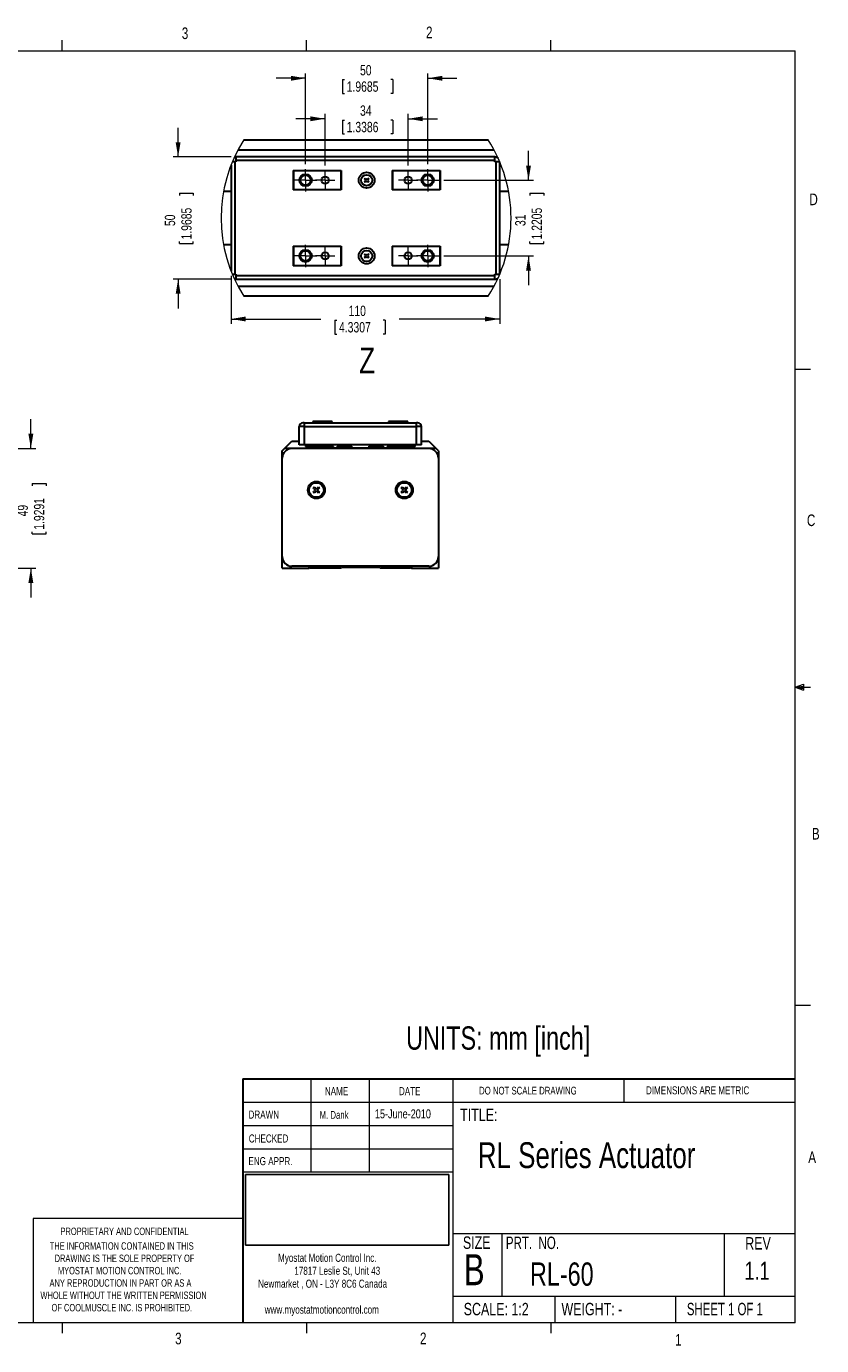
# Model space of a CAD drawing. Header units: millimetres. Extents: x 11 to 421, y 5 to 275.
# Tile 4 of 4: x 259 to 421, y 5 to 275. Entities that reach past the tile are written whole.
import ezdxf

# ---------------------------------------------------------------- set-up
doc = ezdxf.new("R2010")
doc.units = ezdxf.units.MM
doc.styles.add('SLDTEXTSTYLE0', font='TXT', dxfattribs={"width": 0.75})
doc.styles.add('SLDTEXTSTYLE1', font='TXT', dxfattribs={"width": 0.694444})
doc.styles.add('SLDTEXTSTYLE2', font='TXT', dxfattribs={"width": 0.6875})
doc.dimstyles.new('SLDDIMSTYLE1', dxfattribs={"dimtxt": 2.116667, "dimasz": 3, "dimexe": 0, "dimexo": 0.0625, "dimgap": 0.529167, "dimtad": 0, "dimlfac": 2, "dimrnd": 1e-09, "dimzin": 12, "dimdsep": 46, "dimtxsty": 'SLDTEXTSTYLE0', "dimsah": 1, "dimcen": 0.09, "dimadec": 0, "dimazin": 0, "dimtfac": 1, "dimtofl": 0, "dimtmove": 0, "dimatfit": 3, "dimfxl": 1, "dimtolj": 1, "dimtzin": 12, "dimarcsym": 0})
doc.dimstyles.new('SLDDIMSTYLE2', dxfattribs={"dimtxt": 2.116667, "dimasz": 3, "dimexe": 0, "dimexo": 0.0625, "dimgap": 0.529167, "dimtad": 0, "dimlfac": 2, "dimrnd": 1e-09, "dimzin": 12, "dimdsep": 46, "dimtxsty": 'SLDTEXTSTYLE0', "dimsah": 1, "dimcen": 0.09, "dimadec": 0, "dimazin": 0, "dimtfac": 1, "dimtofl": 0, "dimtmove": 0, "dimatfit": 3, "dimfxl": 1, "dimtolj": 1, "dimtzin": 12, "dimarcsym": 0})
picture_1 = doc.add_image_def('image1.bmp', size_in_pixel=(895, 310))

# ---------------------------------------------------------------- blocks, each defined once
blk = doc.blocks.new('SW_NOTE_0')
at = {"color": 0, "linetype": 'Continuous', "lineweight": 0, "char_height": 1.651, "attachment_point": 1, "style": 'SLDTEXTSTYLE0'}
for s, insert in [('Myostat Motion Control Inc.', (0, 2.13)), ('17817 Leslie St, Unit 43', (3.32, -0.52)), ('Newmarket , ON - L3Y 8C6 Canada', (-4.09, -3.17)), ('www.myostatmotioncontrol.com', (-2.73, -8.48))]:
    blk.add_mtext(s, dxfattribs=dict(at, insert=insert))
blk = doc.blocks.new('SW_NOTE_1')
at = {"color": 0, "linetype": 'Continuous', "lineweight": 0, "char_height": 1.524, "attachment_point": 1, "style": 'SLDTEXTSTYLE0'}
for s, insert in [('THE INFORMATION CONTAINED IN THIS', (0, 1.96)), ('DRAWING IS THE SOLE PROPERTY OF', (1, -0.56)), ('MYOSTAT MOTION CONTROL INC. ', (1.67, -3.08)), ('ANY REPRODUCTION IN PART OR AS A', (-0.04, -5.61)), ('WHOLE WITHOUT THE WRITTEN PERMISSION', (-1.91, -8.13)), ('OF COOLMUSCLE INC. IS PROHIBITED.', (0.37, -10.66))]:
    blk.add_mtext(s, dxfattribs=dict(at, insert=insert))
blk = doc.blocks.new('*D9')
at = {"color": 7, "linetype": 'Continuous', "lineweight": 0}
for p, q in [((259.49, 188.89), (259.49, 194.89)), ((232.44, 188.89), (260.49, 188.89)), ((259.74, 181.71), (262.6, 181.71)), ((259.74, 181.71), (259.74, 181.28)), ((262.6, 181.71), (262.6, 181.28)), ((259.74, 171.4), (259.74, 171.83)), ((259.74, 171.4), (262.6, 171.4)), ((262.6, 171.4), (262.6, 171.83)), ((229.44, 164.39), (260.49, 164.39)), ((259.49, 164.39), (259.49, 158.39))]:
    blk.add_line(p, q, dxfattribs=at)
for points in [[(259.49, 188.89), (259.99, 191.89), (258.99, 191.89)], [(259.49, 164.39), (258.99, 161.39), (259.99, 161.39)]]:
    blk.add_solid(points, dxfattribs=at)
at = {"color": 7, "linetype": 'Continuous', "lineweight": 0, "char_height": 2.117, "attachment_point": 1, "rotation": 90, "style": 'SLDTEXTSTYLE0'}
for s, insert in [('1.9291', (260.12, 172.26)), ('49', (256.76, 174.99))]:
    blk.add_mtext(s, dxfattribs=dict(at, insert=insert))
blk = doc.blocks.new('*D60')
at = {"color": 7, "linetype": 'Continuous', "lineweight": 0}
for p, q in [((361.37, 243.8), (361.37, 249.8)), ((344.01, 243.8), (362.37, 243.8)), ((361.62, 241.13), (364.48, 241.13)), ((361.62, 241.13), (361.62, 240.7)), ((364.48, 241.13), (364.48, 240.7)), ((361.62, 230.82), (361.62, 231.25)), ((361.62, 230.82), (364.48, 230.82)), ((364.48, 230.82), (364.48, 231.25)), ((344.01, 228.3), (362.37, 228.3)), ((361.37, 228.3), (361.37, 222.3))]:
    blk.add_line(p, q, dxfattribs=at)
for points in [[(361.37, 243.8), (361.87, 246.8), (360.87, 246.8)], [(361.37, 228.3), (360.87, 225.3), (361.87, 225.3)]]:
    blk.add_solid(points, dxfattribs=at)
at = {"color": 7, "linetype": 'Continuous', "lineweight": 0, "char_height": 2.117, "attachment_point": 1, "rotation": 90, "style": 'SLDTEXTSTYLE0'}
for s, insert in [('1.2205', (362, 231.67)), ('31', (358.64, 234.41))]:
    blk.add_mtext(s, dxfattribs=dict(at, insert=insert))
blk = doc.blocks.new('*D61')
at = {"color": 7, "linetype": 'Continuous', "lineweight": 0}
for p, q in [((319.73, 246.8), (319.73, 257.37)), ((336.73, 246.8), (336.73, 257.37)), ((319.73, 256.37), (313.73, 256.37)), ((323.29, 256.12), (323.29, 253.27)), ((323.29, 256.12), (323.72, 256.12)), ((333.6, 256.12), (333.17, 256.12)), ((333.6, 256.12), (333.6, 253.27)), ((336.73, 256.37), (342.73, 256.37)), ((323.29, 253.27), (323.72, 253.27)), ((333.6, 253.27), (333.17, 253.27))]:
    blk.add_line(p, q, dxfattribs=at)
for points in [[(319.73, 256.37), (316.73, 256.87), (316.73, 255.87)], [(336.73, 256.37), (339.73, 255.87), (339.73, 256.87)]]:
    blk.add_solid(points, dxfattribs=at)
at = {"color": 7, "linetype": 'Continuous', "lineweight": 0, "char_height": 2.117, "attachment_point": 1, "style": 'SLDTEXTSTYLE0'}
for s, insert in [('34', (326.88, 259.1)), ('1.3386', (324.15, 255.74))]:
    blk.add_mtext(s, dxfattribs=dict(at, insert=insert))
blk = doc.blocks.new('*D62')
at = {"color": 7, "linetype": 'Continuous', "lineweight": 0}
for p, q in [((315.73, 264.66), (309.73, 264.66)), ((315.73, 247.08), (315.73, 265.66)), ((340.73, 247.08), (340.73, 265.66)), ((340.73, 264.66), (346.73, 264.66)), ((323.29, 264.4), (323.29, 261.55)), ((323.29, 264.4), (323.72, 264.4)), ((333.6, 264.4), (333.17, 264.4)), ((333.6, 264.4), (333.6, 261.55)), ((323.29, 261.55), (323.72, 261.55)), ((333.6, 261.55), (333.17, 261.55))]:
    blk.add_line(p, q, dxfattribs=at)
for points in [[(315.73, 264.66), (312.73, 265.16), (312.73, 264.16)], [(340.73, 264.66), (343.73, 264.16), (343.73, 265.16)]]:
    blk.add_solid(points, dxfattribs=at)
at = {"color": 7, "linetype": 'Continuous', "lineweight": 0, "char_height": 2.117, "attachment_point": 1, "style": 'SLDTEXTSTYLE0'}
for s, insert in [('50', (326.88, 267.38)), ('1.9685', (324.15, 264.02))]:
    blk.add_mtext(s, dxfattribs=dict(at, insert=insert))
blk = doc.blocks.new('*D63')
at = {"color": 7, "linetype": 'Continuous', "lineweight": 0}
for p, q in [((300.48, 224.21), (300.48, 214.39)), ((355.48, 223.55), (355.48, 214.39)), ((300.48, 215.39), (318.85, 215.39)), ((321.72, 215.14), (321.72, 212.28)), ((321.72, 215.14), (322.15, 215.14)), ((332.04, 215.14), (331.61, 215.14)), ((332.04, 215.14), (332.04, 212.28)), ((355.48, 215.39), (334.91, 215.39)), ((321.72, 212.28), (322.15, 212.28)), ((332.04, 212.28), (331.61, 212.28))]:
    blk.add_line(p, q, dxfattribs=at)
for points in [[(300.48, 215.39), (303.48, 214.89), (303.48, 215.89)], [(355.48, 215.39), (352.48, 215.89), (352.48, 214.89)]]:
    blk.add_solid(points, dxfattribs=at)
at = {"color": 7, "linetype": 'Continuous', "lineweight": 0, "char_height": 2.117, "attachment_point": 1, "style": 'SLDTEXTSTYLE0'}
for s, insert in [('110', (324.54, 218.12)), ('4.3307', (322.58, 214.76))]:
    blk.add_mtext(s, dxfattribs=dict(at, insert=insert))
blk = doc.blocks.new('*D64')
at = {"color": 7, "linetype": 'Continuous', "lineweight": 0}
for p, q in [((289.64, 248.55), (289.64, 254.55)), ((300.48, 248.55), (288.64, 248.55)), ((289.89, 241.13), (292.75, 241.13)), ((289.89, 241.13), (289.89, 240.7)), ((292.75, 241.13), (292.75, 240.7)), ((289.89, 230.82), (289.89, 231.25)), ((289.89, 230.82), (292.75, 230.82)), ((292.75, 230.82), (292.75, 231.25)), ((300.48, 223.55), (288.64, 223.55)), ((289.64, 223.55), (289.64, 217.55))]:
    blk.add_line(p, q, dxfattribs=at)
for points in [[(289.64, 248.55), (290.14, 251.55), (289.14, 251.55)], [(289.64, 223.55), (289.14, 220.55), (290.14, 220.55)]]:
    blk.add_solid(points, dxfattribs=at)
at = {"color": 7, "linetype": 'Continuous', "lineweight": 0, "char_height": 2.117, "attachment_point": 1, "rotation": 90, "style": 'SLDTEXTSTYLE0'}
for s, insert in [('1.9685', (290.28, 231.67)), ('50', (286.91, 234.41))]:
    blk.add_mtext(s, dxfattribs=dict(at, insert=insert))
blk = doc.blocks.new('SW_CENTERMARKSYMBOL_30')
at = {"color": 0, "linetype": 'Continuous', "lineweight": 0}
for p, q in [((-1.25, 0), (-2.28, 0)), ((0, 0), (-1.25, 0)), ((0, 1.25), (0, 2.28)), ((0, 0), (0, 1.25)), ((0, 0), (0, -1.25)), ((0, 0), (1.25, 0)), ((1.25, 0), (2.28, 0)), ((0, -1.25), (0, -2.28))]:
    blk.add_line(p, q, dxfattribs=at)
blk = doc.blocks.new('SW_CENTERMARKSYMBOL_31')
at = {"color": 0, "linetype": 'Continuous', "lineweight": 0}
for p, q in [((-1.25, 0), (-2.28, 0)), ((0, 0), (-1.25, 0)), ((0, 1.25), (0, 2.28)), ((0, 0), (0, 1.25)), ((0, 0), (0, -1.25)), ((0, 0), (1.25, 0)), ((1.25, 0), (2.28, 0)), ((0, -1.25), (0, -2.28))]:
    blk.add_line(p, q, dxfattribs=at)
blk = doc.blocks.new('SW_CENTERMARKSYMBOL_32')
at = {"color": 0, "linetype": 'Continuous', "lineweight": 0}
for p, q in [((-1.25, 0), (-2.28, 0)), ((0, 0), (-1.25, 0)), ((0, 1.25), (0, 2.28)), ((0, 0), (0, 1.25)), ((0, 0), (0, -1.25)), ((0, 0), (1.25, 0)), ((1.25, 0), (2.28, 0)), ((0, -1.25), (0, -2.28))]:
    blk.add_line(p, q, dxfattribs=at)
blk = doc.blocks.new('SW_CENTERMARKSYMBOL_33')
at = {"color": 0, "linetype": 'Continuous', "lineweight": 0}
for p, q in [((-1.25, 0), (-2.28, 0)), ((0, 0), (-1.25, 0)), ((0, 1.25), (0, 2.28)), ((0, 0), (0, 1.25)), ((0, 0), (0, -1.25)), ((0, 0), (1.25, 0)), ((1.25, 0), (2.28, 0)), ((0, -1.25), (0, -2.28))]:
    blk.add_line(p, q, dxfattribs=at)
blk = doc.blocks.new('SW_CENTERMARKSYMBOL_34')
at = {"color": 0, "linetype": 'Continuous', "lineweight": 0}
for p, q in [((-1.25, 0), (-2, 0)), ((0, 0), (-1.25, 0)), ((0, 1.25), (0, 2)), ((0, 0), (0, 1.25)), ((0, 0), (0, -1.25)), ((0, 0), (1.25, 0)), ((1.25, 0), (2, 0)), ((0, -1.25), (0, -2))]:
    blk.add_line(p, q, dxfattribs=at)
blk = doc.blocks.new('SW_CENTERMARKSYMBOL_35')
at = {"color": 0, "linetype": 'Continuous', "lineweight": 0}
for p, q in [((-1.25, 0), (-2, 0)), ((0, 0), (-1.25, 0)), ((0, 1.25), (0, 2)), ((0, 0), (0, 1.25)), ((0, 0), (0, -1.25)), ((0, 0), (1.25, 0)), ((1.25, 0), (2, 0)), ((0, -1.25), (0, -2))]:
    blk.add_line(p, q, dxfattribs=at)
blk = doc.blocks.new('SW_CENTERMARKSYMBOL_36')
at = {"color": 0, "linetype": 'Continuous', "lineweight": 0}
for p, q in [((-1.25, 0), (-2, 0)), ((0, 0), (-1.25, 0)), ((0, 1.25), (0, 2)), ((0, 0), (0, 1.25)), ((0, 0), (0, -1.25)), ((0, 0), (1.25, 0)), ((1.25, 0), (2, 0)), ((0, -1.25), (0, -2))]:
    blk.add_line(p, q, dxfattribs=at)
blk = doc.blocks.new('SW_CENTERMARKSYMBOL_37')
at = {"color": 0, "linetype": 'Continuous', "lineweight": 0}
for p, q in [((-1.25, 0), (-2, 0)), ((0, 0), (-1.25, 0)), ((0, 1.25), (0, 2)), ((0, 0), (0, 1.25)), ((0, 0), (0, -1.25)), ((0, 0), (1.25, 0)), ((1.25, 0), (2, 0)), ((0, -1.25), (0, -2))]:
    blk.add_line(p, q, dxfattribs=at)

msp = doc.modelspace()

# ---------------------------------------------------------------- linework, layer by layer
at = {"color": 7, "linetype": 'Continuous', "lineweight": 0}
for p, q in [((15.9068, 270.3087), (415.9568, 270.3087)), ((265.9317, 270.3087), (265.9317, 272.4626)), ((315.9379, 270.3087), (315.9379, 272.4626)), ((365.9442, 270.3087), (365.9442, 272.4626)), ((415.9568, 9.9587), (415.9568, 270.3087)), ((415.9568, 205.1124), (419.1318, 205.1124)), ((415.9568, 140.0249), (417.6632, 140.6348)), ((417.6632, 140.6348), (417.6632, 139.4514)), ((415.9568, 140.0249), (417.6632, 140.2545)), ((415.9568, 140.0249), (419.1318, 140.0249)), ((415.9568, 140.0249), (417.6632, 139.4514)), ((415.9568, 140.0249), (417.6632, 139.7631)), ((415.9568, 74.9374), (419.1318, 74.9374)), ((316.8169, 59.8531), (316.8169, 40.8031)), ((328.7175, 59.8531), (328.7175, 40.8031)), ((345.8853, 59.8531), (345.8853, 9.9587)), ((380.921, 55.0906), (380.921, 59.8531)), ((302.9194, 55.0906), (415.9568, 55.0906)), ((302.9194, 50.3281), (345.8853, 50.3281)), ((302.9194, 45.5656), (345.8853, 45.5656)), ((345.8853, 40.8031), (302.9194, 40.8031)), ((259.9535, 31.2781), (259.9535, 9.9587)), ((302.9194, 31.2781), (259.9535, 31.2781)), ((345.8853, 28.2432), (415.9568, 28.2432)), ((355.9321, 28.2432), (355.9321, 15.366)), ((401.4296, 28.2432), (401.4296, 15.366)), ((345.8853, 15.366), (415.9568, 15.366)), ((366.793, 15.366), (366.793, 9.9587)), ((391.4795, 15.366), (391.4795, 9.9587)), ((415.9568, 9.9587), (15.9068, 9.9587)), ((265.9317, 9.9587), (265.9317, 7.8048)), ((315.9379, 9.9587), (315.9379, 7.8048)), ((365.9442, 9.9587), (365.9442, 7.8048))]:
    msp.add_line(p, q, dxfattribs=at)
at = {"color": 7, "linetype": 'Continuous', "lineweight": 30}
for p, q in [((303.1099, 252.049), (353.1161, 252.049)), ((301.4791, 248.549), (301.4791, 247.799)), ((354.4791, 248.549), (301.4791, 248.549)), ((301.9376, 250.049), (354.2884, 250.049)), ((354.4791, 247.799), (354.4791, 248.549)), ((300.4791, 246.8897), (300.4791, 225.2084)), ((301.2291, 247.549), (300.7469, 247.549)), ((301.2291, 247.549), (301.2291, 224.549)), ((301.4791, 247.549), (301.2291, 247.549)), ((301.4791, 247.799), (301.4791, 247.549)), ((354.4791, 247.799), (301.4791, 247.799)), ((313.1791, 245.799), (313.2291, 245.799)), ((313.1791, 245.799), (313.1791, 241.799)), ((313.2291, 245.799), (313.2291, 241.799)), ((313.2291, 245.799), (322.9791, 245.799)), ((322.9791, 245.799), (322.9791, 241.799)), ((322.9791, 245.799), (323.0291, 245.799)), ((323.0291, 245.799), (323.0291, 241.799)), ((333.4791, 245.799), (333.5291, 245.799)), ((333.4791, 245.799), (333.4791, 241.799)), ((333.5291, 245.799), (333.5291, 241.799)), ((333.5291, 245.799), (343.2291, 245.799)), ((343.2291, 245.799), (343.2291, 241.799)), ((343.2291, 245.799), (343.2791, 245.799)), ((343.2791, 245.799), (343.2791, 241.799)), ((354.4791, 247.549), (354.4791, 247.799)), ((354.7291, 247.549), (354.4791, 247.549)), ((354.7291, 224.549), (354.7291, 247.549)), ((355.4791, 247.549), (354.7291, 247.549)), ((355.4791, 224.549), (355.4791, 247.549)), ((355.4791, 247.549), (355.4791, 247.549)), ((327.7871, 244.0642), (327.9639, 244.241)), ((328.0523, 243.799), (327.7871, 244.0642)), ((327.7871, 243.5339), (328.0523, 243.799)), ((327.9639, 243.3571), (327.7871, 243.5339)), ((327.9639, 244.241), (328.2291, 243.9758)), ((328.2291, 243.6223), (327.9639, 243.3571)), ((328.2291, 243.9758), (328.4943, 244.241)), ((328.4943, 243.3571), (328.2291, 243.6223)), ((328.671, 244.0642), (328.4059, 243.799)), ((328.4059, 243.799), (328.671, 243.5339)), ((328.4943, 244.241), (328.671, 244.0642)), ((328.671, 243.5339), (328.4943, 243.3571)), ((298.9428, 241.549), (300.4791, 241.549)), ((313.2291, 241.799), (313.1791, 241.799)), ((322.9791, 241.799), (313.2291, 241.799)), ((323.0291, 241.799), (322.9791, 241.799)), ((333.5291, 241.799), (333.4791, 241.799)), ((343.2291, 241.799), (333.5291, 241.799)), ((343.2791, 241.799), (343.2291, 241.799)), ((355.4791, 241.549), (357.2832, 241.549)), ((300.4791, 230.549), (298.9428, 230.549)), ((313.1791, 230.299), (313.2291, 230.299)), ((313.1791, 230.299), (313.1791, 226.299)), ((313.2291, 230.299), (322.9791, 230.299)), ((313.2291, 230.299), (313.2291, 226.299)), ((322.9791, 230.299), (322.9791, 226.299)), ((322.9791, 230.299), (323.0291, 230.299)), ((323.0291, 230.299), (323.0291, 226.299)), ((333.4291, 230.299), (333.4791, 230.299)), ((333.4291, 230.299), (333.4291, 226.299)), ((333.4791, 230.299), (343.2291, 230.299)), ((333.4791, 230.299), (333.4791, 226.299)), ((343.2291, 230.299), (343.2291, 226.299)), ((343.2291, 230.299), (343.2791, 230.299)), ((343.2791, 230.299), (343.2791, 226.299)), ((357.2832, 230.549), (355.4791, 230.549)), ((327.7871, 228.5642), (327.9639, 228.741)), ((328.0523, 228.299), (327.7871, 228.5642)), ((327.7871, 228.0339), (328.0523, 228.299)), ((327.9639, 227.8571), (327.7871, 228.0339)), ((327.9639, 228.741), (328.2291, 228.4758)), ((328.2291, 228.1223), (327.9639, 227.8571)), ((328.2291, 228.4758), (328.4943, 228.741)), ((328.4943, 227.8571), (328.2291, 228.1223)), ((328.671, 228.5642), (328.4059, 228.299)), ((328.4059, 228.299), (328.671, 228.0339)), ((328.4943, 228.741), (328.671, 228.5642)), ((328.671, 228.0339), (328.4943, 227.8571)), ((300.7469, 224.549), (301.2291, 224.549)), ((301.2291, 224.549), (301.4791, 224.549)), ((301.4791, 224.549), (301.4791, 224.299)), ((301.4791, 224.299), (354.4791, 224.299)), ((301.4791, 224.299), (301.4791, 223.549)), ((313.2291, 226.299), (313.1791, 226.299)), ((322.9791, 226.299), (313.2291, 226.299)), ((323.0291, 226.299), (322.9791, 226.299)), ((333.4791, 226.299), (333.4291, 226.299)), ((343.2291, 226.299), (333.4791, 226.299)), ((343.2791, 226.299), (343.2291, 226.299)), ((354.4791, 224.549), (354.7291, 224.549)), ((354.4791, 224.299), (354.4791, 224.549)), ((354.4791, 223.549), (354.4791, 224.299)), ((354.7291, 224.549), (355.4791, 224.549)), ((355.4791, 224.549), (355.4791, 224.549)), ((301.4791, 223.549), (354.4791, 223.549)), ((354.2884, 222.049), (301.9376, 222.049)), ((353.1161, 220.049), (303.1099, 220.049)), ((315.4428, 193.3928), (314.4428, 193.3928)), ((314.4428, 189.6428), (314.4428, 193.3928)), ((315.4428, 194.1428), (315.1928, 194.1428)), ((315.4428, 194.1428), (338.4428, 194.1428)), ((315.4428, 194.1428), (315.4428, 193.3928)), ((315.4428, 193.3928), (338.4428, 193.3928)), ((315.4428, 193.3928), (315.4428, 189.6428)), ((317.1928, 194.3928), (317.1928, 194.1428)), ((321.1928, 194.3928), (317.1928, 194.3928)), ((321.1928, 194.1428), (321.1928, 194.3928)), ((332.6928, 194.3928), (332.6928, 194.1428)), ((336.6928, 194.3928), (332.6928, 194.3928)), ((336.6928, 194.1428), (336.6928, 194.3928)), ((338.6928, 194.1428), (338.4428, 194.1428)), ((338.4428, 193.3928), (338.4428, 194.1428)), ((339.4428, 193.3928), (338.4428, 193.3928)), ((338.4428, 189.6428), (338.4428, 193.3928)), ((339.4428, 189.6428), (339.4428, 193.3928)), ((311.4428, 188.8928), (312.9428, 190.3928)), ((312.9428, 190.3928), (314.4428, 190.3928)), ((315.4428, 189.6428), (314.4428, 189.6428)), ((338.4428, 189.6428), (315.4428, 189.6428)), ((315.6928, 189.6428), (315.6928, 189.2928)), ((315.6928, 189.2928), (321.4428, 189.2928)), ((321.4428, 188.9428), (321.4428, 189.2928)), ((325.1878, 189.3928), (322.1978, 189.3928)), ((331.6878, 189.3928), (328.6978, 189.3928)), ((332.4428, 189.2928), (338.1928, 189.2928)), ((332.4428, 189.2928), (332.4428, 188.9428)), ((338.1928, 189.2928), (338.1928, 189.6428)), ((339.4428, 189.6428), (338.4428, 189.6428)), ((339.4428, 190.3928), (340.9428, 190.3928)), ((340.9428, 190.3928), (342.4428, 188.8928)), ((310.9428, 188.3928), (311.4428, 188.8928)), ((310.9428, 186.8928), (310.9428, 188.3928)), ((310.9428, 166.7928), (310.9428, 186.8928)), ((312.9428, 188.8928), (311.4428, 188.8928)), ((340.9428, 188.8928), (312.9428, 188.8928)), ((321.4428, 188.8928), (321.4428, 188.9428)), ((332.4428, 188.9428), (321.4428, 188.9428)), ((332.4428, 188.8928), (332.4428, 188.9428)), ((342.4428, 188.8928), (340.9428, 188.8928)), ((342.9428, 188.3928), (342.4428, 188.8928)), ((342.9428, 188.3928), (342.9428, 186.8928)), ((342.9428, 186.8928), (342.9428, 166.7928)), ((310.9428, 164.3928), (310.9428, 166.7928)), ((340.9428, 164.7928), (312.9428, 164.7928)), ((342.9428, 166.7928), (342.9428, 164.3928)), ((310.9428, 164.3928), (316.4428, 164.3928)), ((316.4428, 164.6428), (316.6928, 164.3928)), ((316.4428, 164.3928), (316.4428, 164.6428)), ((322.9428, 164.3928), (316.6928, 164.3928)), ((322.9428, 164.3928), (323.0928, 164.5428)), ((330.9428, 164.5428), (323.0928, 164.5428)), ((330.9428, 164.5428), (331.0928, 164.3928)), ((337.1928, 164.3928), (331.0928, 164.3928)), ((337.1928, 164.3928), (337.4428, 164.6428)), ((337.4428, 164.6428), (337.4428, 164.3928)), ((337.4428, 164.3928), (342.9428, 164.3928)), ((302.9194, 59.8531), (415.9568, 59.8531)), ((302.9194, 59.8531), (302.9194, 9.9587))]:
    msp.add_line(p, q, dxfattribs=at)
at = {"color": 7, "linetype": 'Continuous', "lineweight": 30, "flags": 128}
for points in [[(301.1631, 248.4931), (301.284, 248.5298), (301.4791, 248.549)], [(301.4791, 223.549), (301.284, 223.5682), (301.1631, 223.6049)]]:
    msp.add_lwpolyline(points, dxfattribs=at)
at = {"color": 7, "linetype": 'Continuous', "lineweight": 30}
for centre, radius in [((315.7291, 243.799), 1.25), ((315.7291, 243.799), 1.0335), ((319.7291, 243.799), 0.75), ((328.2291, 243.799), 1.625), ((328.2291, 243.799), 1.125), ((336.7291, 243.799), 0.75), ((340.7291, 243.799), 1.25), ((340.7291, 243.799), 1.0335), ((315.7291, 228.299), 1.25), ((328.2291, 228.299), 1.625), ((340.7291, 228.299), 1.25), ((315.7291, 228.299), 1.0335), ((319.7291, 228.299), 0.75), ((328.2291, 228.299), 1.125), ((336.7291, 228.299), 0.75), ((340.7291, 228.299), 1.0335), ((317.9428, 180.3928), 1.75), ((317.9428, 180.3928), 1.5), ((335.9428, 180.3928), 1.75), ((335.9428, 180.3928), 1.5)]:
    msp.add_circle(centre, radius, dxfattribs=at)
at = {"color": 7, "linetype": 'Continuous', "lineweight": 0}
for start, end in [(147.383944, 212.616056), (359.999989, 32.616076), (327.383925, 0.000011)]:
    msp.add_arc((328.113, 236.049), 29.6842, start, end, dxfattribs=at)
at = {"color": 7, "linetype": 'Continuous', "lineweight": 30}
for centre, radius, start, end in [((354.4828, 247.5677), 0.9813, 46.188749, 90.216702), ((354.4828, 224.5304), 0.9813, 269.783298, 313.811251), ((315.1928, 193.3928), 0.75, 90, 180), ((338.6928, 193.3928), 0.75, 0, 90), ((312.9428, 186.8928), 2, 90, 180), ((340.9428, 186.8928), 2, 0, 90), ((312.9428, 166.7928), 2, 180, 270), ((340.9428, 166.7928), 2, 270, 0)]:
    msp.add_arc(centre, radius, start, end, dxfattribs=at)
for points, degree in [([(322.1978, 189.3928), (322.1978, 188.9428)], 1), ([(325.1878, 188.9428), (325.1878, 189.3928)], 1), ([(328.6978, 189.3928), (328.6978, 188.9428)], 1), ([(331.6878, 188.9428), (331.6878, 189.3928)], 1), ([(317.3241, 180.8347), (317.383, 180.8937), (317.4419, 180.9526), (317.5008, 181.0115)], 3), ([(317.5008, 181.0115), (317.6442, 180.8682), (317.7927, 180.7196), (317.9428, 180.5696)], 3), ([(317.9428, 180.5696), (318.0928, 180.7196), (318.2414, 180.8682), (318.3847, 181.0115)], 3), ([(318.3847, 181.0115), (318.4436, 180.9526), (318.5026, 180.8937), (318.5615, 180.8347)], 3), ([(335.3241, 180.8347), (335.383, 180.8937), (335.4419, 180.9526), (335.5008, 181.0115)], 3), ([(335.5008, 181.0115), (335.6442, 180.8682), (335.7927, 180.7196), (335.9428, 180.5696)], 3), ([(335.9428, 180.5696), (336.0928, 180.7196), (336.2414, 180.8682), (336.3847, 181.0115)], 3), ([(336.3847, 181.0115), (336.4436, 180.9526), (336.5026, 180.8937), (336.5615, 180.8347)], 3), ([(317.766, 180.3928), (317.616, 180.5428), (317.4674, 180.6914), (317.3241, 180.8347)], 3), ([(317.3241, 179.9509), (317.4674, 180.0942), (317.616, 180.2428), (317.766, 180.3928)], 3), ([(317.5008, 179.7741), (317.4419, 179.833), (317.383, 179.8919), (317.3241, 179.9509)], 3), ([(317.9428, 180.216), (317.7927, 180.066), (317.6442, 179.9174), (317.5008, 179.7741)], 3), ([(318.3847, 179.7741), (318.2414, 179.9174), (318.0928, 180.066), (317.9428, 180.216)], 3), ([(318.5615, 180.8347), (318.4181, 180.6914), (318.2696, 180.5428), (318.1196, 180.3928)], 3), ([(318.1196, 180.3928), (318.2696, 180.2427), (318.4181, 180.0942), (318.5615, 179.9509)], 3), ([(318.5615, 179.9509), (318.5026, 179.8919), (318.4436, 179.833), (318.3847, 179.7741)], 3), ([(335.766, 180.3928), (335.616, 180.5428), (335.4674, 180.6914), (335.3241, 180.8347)], 3), ([(335.3241, 179.9509), (335.4674, 180.0942), (335.616, 180.2428), (335.766, 180.3928)], 3), ([(335.5008, 179.7741), (335.4419, 179.833), (335.383, 179.8919), (335.3241, 179.9509)], 3), ([(335.9428, 180.216), (335.7927, 180.066), (335.6442, 179.9174), (335.5008, 179.7741)], 3), ([(336.3847, 179.7741), (336.2414, 179.9174), (336.0928, 180.066), (335.9428, 180.216)], 3), ([(336.5615, 180.8347), (336.4181, 180.6914), (336.2696, 180.5428), (336.1196, 180.3928)], 3), ([(336.1196, 180.3928), (336.2696, 180.2427), (336.4181, 180.0942), (336.5615, 179.9509)], 3), ([(336.5615, 179.9509), (336.5026, 179.8919), (336.4436, 179.833), (336.3847, 179.7741)], 3)]:
    msp.add_open_spline(points, degree=degree, dxfattribs=at)

# ---------------------------------------------------------------- block references
at = {"color": 7, "linetype": 'Continuous', "lineweight": 0}
for name, p in [('SW_CENTERMARKSYMBOL_31', (315.7291, 243.799)), ('SW_CENTERMARKSYMBOL_35', (319.7291, 243.799)), ('SW_CENTERMARKSYMBOL_34', (336.7291, 243.799)), ('SW_CENTERMARKSYMBOL_30', (340.7291, 243.799)), ('SW_CENTERMARKSYMBOL_33', (315.7291, 228.299)), ('SW_CENTERMARKSYMBOL_37', (319.7291, 228.299)), ('SW_CENTERMARKSYMBOL_36', (336.7291, 228.299)), ('SW_CENTERMARKSYMBOL_32', (340.7291, 228.299)), ('SW_NOTE_1', (263.3542, 24.4643)), ('SW_NOTE_0', (310.1009, 21.9408))]:
    msp.add_blockref(name, p, dxfattribs=at)

# ---------------------------------------------------------------- texts
at = {"color": 7, "linetype": 'Continuous', "lineweight": 0, "attachment_point": 1}
for s, insert, char_height, style in [('3', (290.3913, 275.0699), 2.3813, 'SLDTEXTSTYLE0'), ('2', (340.3853, 275.2395), 2.3813, 'SLDTEXTSTYLE0'), ('D', (418.8794, 241.0714), 2.3813, 'SLDTEXTSTYLE0'), ('Z', (326.6972, 209.5436), 5.2917, 'SLDTEXTSTYLE0'), ('C', (418.368, 175.389), 2.3813, 'SLDTEXTSTYLE0'), ('B', (419.3916, 111.2288), 2.3813, 'SLDTEXTSTYLE0'), ('UNITS: mm [inch]', (336.3162, 70.6044), 4.7625, 'SLDTEXTSTYLE0'), ('NAME', (319.6806, 58.1816), 1.651, 'SLDTEXTSTYLE0'), ('DATE', (334.8453, 58.1816), 1.651, 'SLDTEXTSTYLE0'), ('DO NOT SCALE DRAWING', (351.2507, 58.2586), 1.5875, 'SLDTEXTSTYLE0'), ('DIMENSIONS ARE METRIC', (385.4163, 58.3493), 1.651, 'SLDTEXTSTYLE0'), ('DRAWN', (304.0533, 53.3814), 1.651, 'SLDTEXTSTYLE0'), ('M. Dank', (318.6028, 53.2907), 1.5875, 'SLDTEXTSTYLE0'), ('15-June-2010', (329.9241, 53.6327), 1.852083, 'SLDTEXTSTYLE0'), ('TITLE:', (347.3752, 53.7549), 2.54, 'SLDTEXTSTYLE0'), ('CHECKED', (304.1075, 48.4955), 1.651, 'SLDTEXTSTYLE0'), ('RL Series Actuator', (350.991, 46.8995), 5.291667, 'SLDTEXTSTYLE0'), ('ENG APPR.', (304.034, 43.8595), 1.651, 'SLDTEXTSTYLE0'), ('A', (418.6449, 45.0247), 2.3813, 'SLDTEXTSTYLE0'), ('PROPRIETARY AND CONFIDENTIAL', (265.5535, 29.4237), 1.524, 'SLDTEXTSTYLE0'), ('SIZE', (347.9364, 27.6167), 2.54, 'SLDTEXTSTYLE0'), ('PRT.  NO.', (356.7375, 27.5812), 2.54, 'SLDTEXTSTYLE1'), ('REV', (405.7417, 27.4819), 2.54, 'SLDTEXTSTYLE0'), ('B', (348.1368, 23.983), 6.35, 'SLDTEXTSTYLE0'), ('RL-60', (361.687, 22.2982), 4.7625, 'SLDTEXTSTYLE0'), ('1.1', (405.5772, 22.4454), 3.70417, 'SLDTEXTSTYLE0'), ('SCALE: 1:2', (348.1054, 14.0233), 2.54, 'SLDTEXTSTYLE0'), ('WEIGHT: -', (368.1188, 14.0233), 2.54, 'SLDTEXTSTYLE0'), ('SHEET 1 OF 1', (393.7877, 14.0316), 2.54, 'SLDTEXTSTYLE2'), ('3', (289.0208, 7.9151), 2.3813, 'SLDTEXTSTYLE0'), ('2', (339.1483, 7.936), 2.3813, 'SLDTEXTSTYLE0'), ('1', (391.3712, 7.6548), 2.3813, 'SLDTEXTSTYLE0')]:
    msp.add_mtext(s, dxfattribs=dict(at, insert=insert, char_height=char_height, style=style))

# ---------------------------------------------------------------- dimensions: what is measured, and where the dimension line sits
at = {"color": 7, "linetype": 'Continuous', "lineweight": 0}
for base, p1, p2, dimstyle, picture, middle in [((315.7291, 264.6556), (340.7291, 246.0825), (315.7291, 246.0825), 'SLDDIMSTYLE2', '*D62', (328.4445, 264.6556)), ((319.7291, 256.3745), (336.7291, 245.799), (319.7291, 245.799), 'SLDDIMSTYLE2', '*D61', (328.4445, 256.3745)), ((355.4791, 215.3906), (300.4791, 225.2084), (355.4791, 224.549), 'SLDDIMSTYLE1', '*D63', (326.8802, 215.3906))]:
    dim = msp.add_linear_dim(base=base, p1=p1, p2=p2, dimstyle=dimstyle, dxfattribs=at)
    dim.commit()
    dim.dimension.update_dxf_attribs({"geometry": picture, "text_midpoint": middle, "dimtype": 160})
for base, p1, p2, picture, middle in [((289.6428, 223.549), (301.4791, 248.549), (301.4791, 223.549), '*D64', (289.6428, 235.9725)), ((361.372, 243.799), (343.0126, 228.299), (343.0126, 243.799), '*D60', (361.372, 235.9725)), ((259.4897, 164.3928), (231.4438, 188.8928), (228.4438, 164.3928), '*D9', (259.4897, 176.554))]:
    dim = msp.add_linear_dim(base=base, p1=p1, p2=p2, angle=90, dimstyle='SLDDIMSTYLE2', dxfattribs=at)
    dim.commit()
    dim.dimension.update_dxf_attribs({"geometry": picture, "text_midpoint": middle, "dimtype": 160})

# ---------------------------------------------------------------- pictures from other files: only their frames are drawn
image = msp.add_image(picture_1, insert=(303.408, 25.856), size_in_units=(41.6841, 14.4381))
image.dxf.flags = 7

doc.saveas('drawing.dxf')
